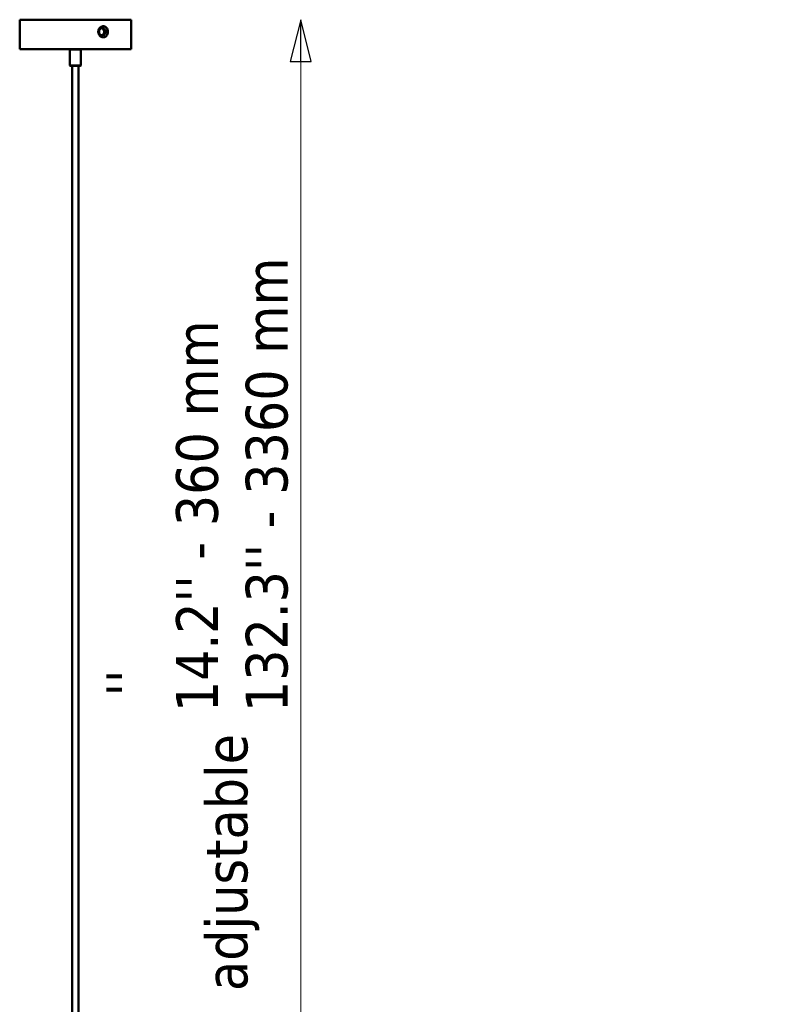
# Model space of a CAD drawing. Header units: millimetres. Extents: x 313 to 4591, y 679 to 5480.
# Tile 14 of 19: x 1613 to 2442, y 4146 to 5206. Entities that reach past the tile are written whole.
import ezdxf

# ---------------------------------------------------------------- set-up
doc = ezdxf.new("R2010")
doc.units = ezdxf.units.MM
doc.header["$LTSCALE"] = 15
for name, color, linetype, lineweight in [('Symbol (ISO)', 7, 'Continuous', 25), ('Widoczne (ISO)', 7, 'Continuous', 50), ('Wymiar (ISO)', 7, 'Continuous', 25)]:
    doc.layers.add(name, color=color, linetype=linetype, lineweight=lineweight)
doc.styles.add('Tekst notatki (ISO)', font='tahoma.ttf')
doc.dimstyles.new('Domyślne (ISO)', dxfattribs={"dimscale": 15, "dimtxt": 3, "dimasz": 3, "dimexe": 3.175, "dimexo": 0, "dimgap": 0.762, "dimtad": 1, "dimdec": 1, "dimlfac": 0.03937, "dimrnd": 1e-08, "dimzin": 0, "dimdsep": 46, "dimtxsty": 'Tekst notatki (ISO)', "dimblk": 'Filled-1', "dimcen": 0.09, "dimdle": 10, "dimclrd": 256, "dimclre": 256, "dimclrt": 256, "dimazin": 2, "dimtfac": 1, "dimtmove": 0, "dimatfit": 3, "dimfxl": 1, "dimtolj": 1, "dimlwd": 15, "dimlwe": 15, "dimarcsym": 0})

# ---------------------------------------------------------------- blocks, each defined once
blk = doc.blocks.new('Filled-1')
at = {"color": 0}
for p, q in [((0, 0), (-1, 0.25)), ((-1, 0.25), (-1, -0.25)), ((-1, 0), (0, 0)), ((-1, -0.25), (0, 0))]:
    blk.add_line(p, q, dxfattribs=at)
at = {"color": 0, "flags": 128}
blk.add_lwpolyline([(-1, -0.25), (0, 0), (-1, 0.25), (-1, -0.25)], dxfattribs=at)
at = {"color": 0}
blk.add_solid([(-1, -0.25), (0, 0), (-1, 0.25), (-1, -0.25)], dxfattribs=at)
blk = doc.blocks.new('*D8')
at = {"layer": 'Defpoints', "color": 0, "transparency": 16777216}
for p in [(1733, 5205.6), (1915.6, 5205.6), (1673, 3652.4)]:
    blk.add_point(p, dxfattribs=at)
at = {"layer": 'Wymiar (ISO)', "lineweight": 15, "transparency": 16777216}
blk.add_line((1915.6, 3697.4), (1915.6, 5160.6), dxfattribs=at)
at = {"layer": 'Wymiar (ISO)', "lineweight": 15, "transparency": 16777216, "xscale": 45, "yscale": 45, "zscale": 45}
for p, rotation in [((1915.6, 5205.6), 90), ((1915.6, 3652.4), 270)]:
    blk.add_blockref('Filled-1', p, dxfattribs=dict(at, rotation=rotation))
at = {"layer": 'Wymiar (ISO)', "lineweight": 18, "transparency": 16777216, "insert": (1706.4, 4460), "char_height": 45, "attachment_point": 1, "rotation": 90, "style": 'Tekst notatki (ISO)'}
blk.add_mtext("\\A1; ''\\fTahoma|b0|i0;{\\H45.0000;\\P}\\fTahoma|b0|i0;{\\H45.0000;14.2'' - 360 mm\\P}\\fTahoma|b0|i0;{\\H45.0000;132.3'' - 3360 mm\\P}", dxfattribs=at)

msp = doc.modelspace()

# ---------------------------------------------------------------- linework, layer by layer
at = {"layer": 'Widoczne (ISO)', "linetype": 'Continuous', "lineweight": 50}
for p, q in [((1733.02, 5205.62), (1613.02, 5205.62)), ((1613.02, 5205.62), (1613.02, 5198.62)), ((1733.02, 5205.62), (1733.02, 5173.92)), ((1613.02, 5186.62), (1613.02, 5173.92)), ((1613.02, 5173.92), (1733.02, 5173.92)), ((1667.52, 5173.92), (1667.02, 5173.42)), ((1679.02, 5173.42), (1667.02, 5173.42)), ((1667.02, 5156.42), (1667.02, 5173.42)), ((1678.52, 5173.92), (1679.02, 5173.42)), ((1679.02, 5156.42), (1679.02, 5173.42)), ((1667.02, 5156.42), (1679.02, 5156.42)), ((1667.52, 5155.92), (1667.02, 5156.42)), ((1678.52, 5155.92), (1667.52, 5155.92)), ((1669.52, 5155.92), (1669.52, 3955.92)), ((1676.52, 5155.92), (1676.52, 3955.92)), ((1678.52, 5155.92), (1679.02, 5156.42))]:
    msp.add_line(p, q, dxfattribs=at)
for points, knots in [([(1613.02, 5186.62), (1613.02, 5186.62), (1613.02, 5186.64), (1613.03, 5186.75), (1613.05, 5186.89), (1613.09, 5187.38), (1613.13, 5187.85), (1613.21, 5188.91), (1613.25, 5189.58), (1613.31, 5191.06), (1613.32, 5191.87), (1613.32, 5193.38), (1613.31, 5194.18), (1613.25, 5195.66), (1613.21, 5196.33), (1613.13, 5197.4), (1613.09, 5197.86), (1613.04, 5198.39), (1613.03, 5198.53), (1613.02, 5198.61), (1613.02, 5198.62), (1613.02, 5198.62)], [-1.8086716, -1.8086716, -1.8086716, -1.8086716, -1.752366, -1.752366, -1.657949, -1.657949, -1.5072265, -1.5072265, -1.3565038, -1.3565038, -1.2057811, -1.2057811, -1.0550584, -1.0550584, -0.9043357, -0.9043357, -0.7536131, -0.7536131, -0.6423683, -0.6423683, -0.6028905, -0.6028905, -0.6028905, -0.6028905]), ([(1697.68, 5192.62), (1697.68, 5191.87), (1697.82, 5191.06), (1698.38, 5189.58), (1698.8, 5188.91), (1699.75, 5187.85), (1700.36, 5187.38), (1701.5, 5186.85), (1702.02, 5186.7), (1702.94, 5186.6), (1703.35, 5186.61), (1704.18, 5186.75), (1704.6, 5186.89), (1705.61, 5187.38), (1706.18, 5187.85), (1707.06, 5188.91), (1707.44, 5189.58), (1707.94, 5191.06), (1708.06, 5191.87), (1708.06, 5193.38), (1707.94, 5194.18), (1707.44, 5195.66), (1707.06, 5196.33), (1706.18, 5197.4), (1705.61, 5197.86), (1704.53, 5198.39), (1704.03, 5198.53), (1703.37, 5198.61), (1703.19, 5198.62), (1702.58, 5198.62), (1702.12, 5198.56), (1701.18, 5198.27), (1700.71, 5198.04), (1700.04, 5197.58), (1699.82, 5197.4), (1699.37, 5196.98), (1699.15, 5196.73), (1698.74, 5196.19), (1698.55, 5195.88), (1698.1, 5195.01), (1697.89, 5194.4), (1697.71, 5193.39), (1697.68, 5193), (1697.68, 5192.62)], [-2.4115622, -2.4115622, -2.4115622, -2.4115622, -2.2608395, -2.2608395, -2.1101168, -2.1101168, -1.9593942, -1.9593942, -1.846783, -1.846783, -1.752366, -1.752366, -1.657949, -1.657949, -1.5072265, -1.5072265, -1.3565038, -1.3565038, -1.2057811, -1.2057811, -1.0550584, -1.0550584, -0.9043357, -0.9043357, -0.7536131, -0.7536131, -0.6423683, -0.6423683, -0.6028905, -0.6028905, -0.5017189, -0.5017189, -0.3935271, -0.3935271, -0.3348813, -0.3348813, -0.2654135, -0.2654135, -0.1959458, -0.1959458, -0.0753638, -0.0753638, 0, 0, 0, 0]), ([(1698.49, 5192.62), (1698.49, 5192.88), (1698.51, 5193.15), (1698.64, 5193.84), (1698.78, 5194.26), (1699.09, 5194.85), (1699.22, 5195.05), (1699.5, 5195.41), (1699.64, 5195.57), (1699.94, 5195.85), (1700.09, 5195.96), (1700.53, 5196.26), (1700.84, 5196.4), (1701.44, 5196.58), (1701.74, 5196.62), (1702.13, 5196.62), (1702.24, 5196.61), (1702.67, 5196.57), (1702.99, 5196.48), (1703.71, 5196.14), (1704.09, 5195.85), (1704.7, 5195.15), (1704.97, 5194.7), (1705.33, 5193.69), (1705.42, 5193.14), (1705.42, 5192.1), (1705.33, 5191.55), (1704.97, 5190.54), (1704.7, 5190.09), (1704.09, 5189.4), (1703.71, 5189.1), (1703.04, 5188.79), (1702.77, 5188.7), (1702.23, 5188.62), (1701.97, 5188.61), (1701.37, 5188.67), (1701.04, 5188.76), (1700.3, 5189.1), (1699.9, 5189.4), (1699.26, 5190.09), (1698.97, 5190.54), (1698.59, 5191.55), (1698.49, 5192.1), (1698.49, 5192.62)], [0, 0, 0, 0, 0.0753638, 0.0753638, 0.1959458, 0.1959458, 0.2654135, 0.2654135, 0.3348813, 0.3348813, 0.3935271, 0.3935271, 0.5017189, 0.5017189, 0.6028905, 0.6028905, 0.6423683, 0.6423683, 0.7536131, 0.7536131, 0.9043357, 0.9043357, 1.0550584, 1.0550584, 1.2057811, 1.2057811, 1.3565038, 1.3565038, 1.5072265, 1.5072265, 1.657949, 1.657949, 1.752366, 1.752366, 1.846783, 1.846783, 1.9593942, 1.9593942, 2.1101168, 2.1101168, 2.2608395, 2.2608395, 2.4115622, 2.4115622, 2.4115622, 2.4115622]), ([(1701.27, 5188.72), (1701.46, 5188.77), (1701.65, 5188.84), (1702.26, 5189.13), (1702.64, 5189.44), (1703.23, 5190.15), (1703.49, 5190.6), (1703.83, 5191.58), (1703.91, 5192.12), (1703.91, 5193.12), (1703.83, 5193.66), (1703.49, 5194.64), (1703.23, 5195.09), (1702.64, 5195.8), (1702.26, 5196.11), (1701.65, 5196.41), (1701.46, 5196.48), (1701.27, 5196.53)], [0.6877106, 0.6877106, 0.6877106, 0.6877106, 0.7536588, 0.7536588, 0.9043905, 0.9043905, 1.0551224, 1.0551224, 1.2058542, 1.2058542, 1.356586, 1.356586, 1.5073179, 1.5073179, 1.6580496, 1.6580496, 1.7239978, 1.7239978, 1.7239978, 1.7239978])]:
    msp.add_open_spline(points, degree=3, knots=knots, dxfattribs=at)

# ---------------------------------------------------------------- texts
at = {"layer": 'Symbol (ISO)', "insert": (1813.21, 4159.86), "char_height": 45, "width": 280.3566, "attachment_point": 1, "rotation": 90, "style": 'Tekst notatki (ISO)'}
msp.add_mtext('\\fTahoma|b0|i0;adjustable', dxfattribs=at)

# ---------------------------------------------------------------- dimensions: what is measured, and where the dimension line sits
at = {"layer": 'Wymiar (ISO)', "lineweight": 18}
dim = msp.add_linear_dim(base=(1915.61, 5205.62), p1=(1673.02, 3652.42), p2=(1733.02, 5205.62), angle=270, text=" ''\\fTahoma|b0|i0;{\\H45.0000;\\P}\\fTahoma|b0|i0;{\\H45.0000;14.2'' - 360 mm\\P}\\fTahoma|b0|i0;{\\H45.0000;132.3'' - 3360 mm\\P}", dimstyle='Domyślne (ISO)', override={"dimgap": 0.762, "dimdec": 1, "dimlfac": 0.085168, "dimpost": '\\X', "dimse1": 1, "dimse2": 1, "dimtol": 0, "dimlim": 0, "dimtp": 0, "dimtm": 0, "dimtdec": 2, "dimtofl": 0, "dimatfit": 1, "dimtvp": -0.375}, dxfattribs=at)
dim.commit()
dim.dimension.update_dxf_attribs({"geometry": '*D8', "text_midpoint": (1915.61, 4704.49), "dimtype": 160})

doc.saveas('drawing.dxf')
